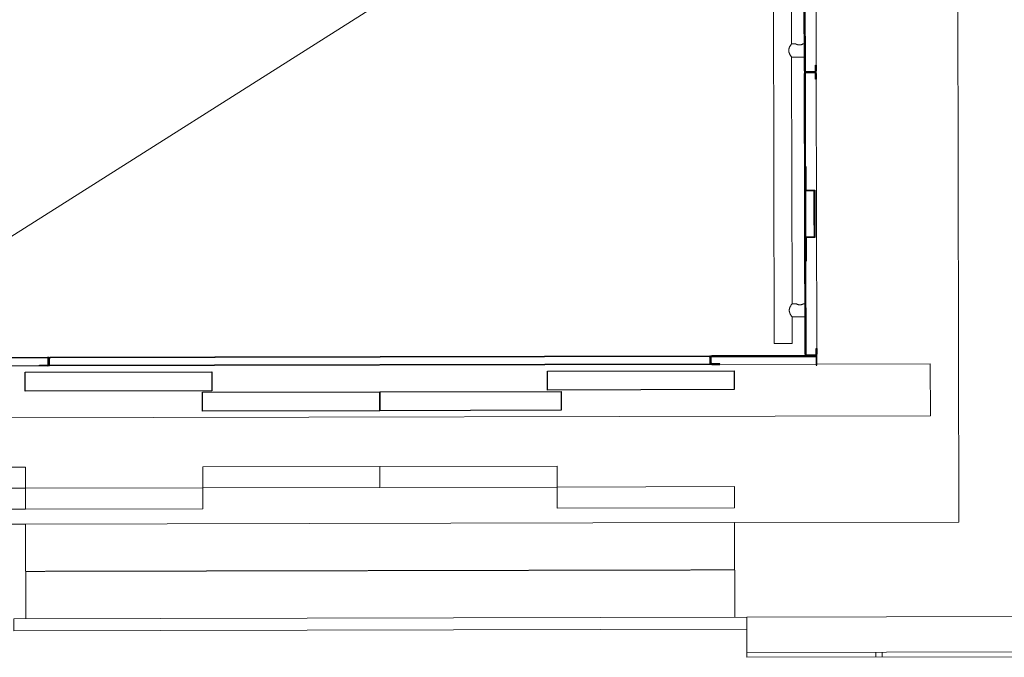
# Model space of a CAD drawing. Header units: millimetres. Extents: x 365044 to 878822, y -384447 to -241456.
# Tile 31 of 65: x 753635 to 755719, y -314515 to -313166. Entities that reach past the tile are written whole.
import ezdxf

# ---------------------------------------------------------------- set-up
doc = ezdxf.new("R2010")
doc.units = ezdxf.units.MM
doc.linetypes.add('Arrivals Level', pattern=[1.85, 1.25, -0.6])
for name, color, linetype, lineweight in [('0-1', 7, 'Continuous', 9), ('A-DETL-____-OTLN-1', 90, 'Arrivals Level', 9), ('A-WALL-____-MCUT', 95, 'Continuous', 18), ('A-WALL-____-OTLN', 113, 'Continuous', 9), ('A-WALL-____-PATT-1', 111, 'Continuous', 9), ('Q-CASE-____-MCUT', 31, 'Continuous', 25), ('Q-CASE-____-OTLN', 31, 'Continuous', 9), ('Q-SPCQ-____-OTLN', 91, 'Continuous', 9)]:
    doc.layers.add(name, color=color, linetype=linetype, lineweight=lineweight)

# ---------------------------------------------------------------- blocks, each defined once
blk = doc.blocks.new('Basic Wall _ Brick_Generic_Face - ___-1852325-Level 0 - ARRIVALS - T2 - ARRIVALS FORECOURT')
at = {"layer": 'A-WALL-____-PATT-1'}
h = blk.add_hatch(dxfattribs=at)
h.set_pattern_fill('FP_2', color=256, style=0, pattern_type=2)
h.set_pattern_definition([(0, (0, 0), (406.4, 101.6), [33.528, -271.272, 33.528, -271.272, -1625.6]), (0, (0, 0), (406.4, 101.6), [-609.6, 33.528, -576.072, 33.528, -271.272, -711.2]), (0, (0, 0), (406.4, 101.6), [-1524, 33.528, -169.672, 33.528, -474.472]), (120, (152.4, 50.8), (-291.18818, 301.152724), [33.528, -271.272, 33.528, -271.272, -1625.6]), (120, (152.4, 50.8), (-291.18818, 301.152724), [-609.6, 33.528, -576.072, 33.528, -271.272, -711.2]), (120, (152.4, 50.8), (-291.18818, 301.152724), [-1524, 33.528, -169.672, 33.528, -474.472]), (240, (203.2, 254), (-115.21182, -402.752724), [33.528, -271.272, 33.528, -271.272, -1625.6]), (240, (203.2, 254), (-115.21182, -402.752724), [-609.6, 33.528, -576.072, 33.528, -271.272, -711.2]), (240, (203.2, 254), (-115.21182, -402.752724), [-1524, 33.528, -169.672, 33.528, -474.472])])
h.paths.add_polyline_path([(138185, -49019.6), (138185, -47920.4), (138175, -47920.4), (138175, -49019.6)], flags=0)
h = blk.add_hatch(dxfattribs=at)
h.set_pattern_fill('FP_15', color=256, style=0, pattern_type=2)
h.set_pattern_definition([(0, (138100, -45200), (0, 500), []), (90, (138100, -45200), (-250, 2e-14), [])])
h.paths.add_polyline_path([(138185, -49019.6), (138185, -47920.4), (138175, -47920.4), (138175, -49019.6)], flags=0)
at = {"layer": 'A-WALL-____-OTLN'}
for q in [(138185, -47920.4), (138175, -49019.6)]:
    blk.add_line((138185, -49019.6), q, dxfattribs=at)
blk = doc.blocks.new('ELVR - Four Panel Center Opening-Rear - F-FC-015-07 _1800x4000_-4405685-Level 0 - ARRIVALS - T2 - ARRIVALS FORECOURT')
at = {"layer": 'Q-SPCQ-____-OTLN'}
for p, q in [((-750, 220.6), (-1125, 220.6)), ((-1125, 220.6), (-1125, 131.7)), ((-750, 131.7), (-750, 220.6)), ((0, 220.6), (-375, 220.6)), ((-375, 220.6), (-375, 176.2)), ((0, 176.2), (0, 220.6)), ((375, 220.6), (0, 220.6)), ((0, 220.6), (0, 176.2)), ((375, 176.2), (375, 220.6)), ((-750, 176.2), (-1125, 176.2)), ((-375, 176.2), (-750, 176.2)), ((-750, 176.2), (-750, 131.7)), ((-375, 176.2), (0, 176.2)), ((-375, 131.7), (-375, 176.2)), ((0, 176.2), (375, 176.2)), ((750, 176.2), (375, 176.2)), ((375, 176.2), (375, 131.7)), ((750, 131.7), (750, 176.2)), ((-1125, 131.7), (-750, 131.7)), ((-750, 131.7), (-375, 131.7)), ((375, 131.7), (750, 131.7)), ((-775.4, -100), (775.4, -100)), ((-775.4, -100), (-775.4, -125.4)), ((775.4, -125.4), (775.4, -100)), ((775.4, -125.4), (-775.4, -125.4))]:
    blk.add_line(p, q, dxfattribs=at)
blk = doc.blocks.new('LAE-017 _3000 KG FREIGHT TPYE 2_ - F-FC-015-07 _0-3_-9511186-Level 0 - ARRIVALS - T2 - ARRIVALS FORECOURT')
at = {"layer": 'Q-SPCQ-____-OTLN'}
for p, q in [((925, -985), (925, -515)), ((900, -1003), (900, -997)), ((925, -1003), (925, -997)), ((925, -1585), (925, -1015)), ((-703, -1600), (-700, -1600)), ((-700, -1600), (-700, -1603)), ((700, -1603), (700, -1600)), ((700, -1600), (703, -1600)), ((900, -1600), (900, -1597)), ((922, -1600), (925, -1600)), ((925, -1600), (925, -1597))]:
    blk.add_line(p, q, dxfattribs=at)
blk = doc.blocks.new('car Panel DS 3000 - 200-9636193-Level 0 - ARRIVALS - T2 - ARRIVALS FORECOURT')
at = {"layer": 'Q-CASE-____-MCUT'}
for p, q in [((-109.5, 0), (109.5, 0)), ((-112.5, -20), (-112.5, -3)), ((-111, -20), (-112.5, -20)), ((-111, -3), (-111, -20)), ((109.5, -1.5), (-109.5, -1.5)), ((92.5, -16.5), (109.5, -16.5)), ((92.5, -18), (92.5, -16.5)), ((109.5, -18), (92.5, -18)), ((111, -15), (111, -3))]:
    blk.add_line(p, q, dxfattribs=at)
for centre, radius, start, end in [((-109.5, -3), 3, 90, 180), ((109.5, -3), 3, 360, 90), ((109.5, -15), 1.5, 270, 360), ((109.5, -15), 3, 270, 360)]:
    blk.add_arc(centre, radius, start, end, dxfattribs=at)
for centre, major_axis, start_param, end_param in [((-109.5, -3), (1.33, 0.7), 1.084237, 2.655033), ((109.5, -3), (1.5, 0.07), 6.238159, 7.808956)]:
    blk.add_ellipse(centre, major_axis=major_axis, ratio=1, start_param=start_param, end_param=end_param, dxfattribs=at)
blk = doc.blocks.new('CAR PANEL SS 3000 KG - 500-V52-Level 0 - ARRIVALS - T2 - ARRIVALS FORECOURT')
at = {"layer": 'Q-CASE-____-MCUT'}
for p, q in [((-249, -3), (-250, -3)), ((-250, -3), (-249, -3)), ((-250, -22), (-250, -3)), ((-248.5, -3), (-248.5, -22)), ((-247, 0), (247, 0)), ((-0.6, -1), (-247, -1)), ((-247, -1), (-0.6, -1)), ((-100, -1.5), (-247, -1.5)), ((-0.6, -1.5), (-48.8, -1.5)), ((247, -1), (-0.6, -1)), ((-0.6, -1), (247, -1)), ((48.8, -1.5), (-0.6, -1.5)), ((247, -1.5), (100, -1.5)), ((248.5, -22), (248.5, -3)), ((250, -3), (249, -3)), ((249, -3), (250, -3)), ((250, -3), (250, -22)), ((-247, -23.5), (-235, -23.5)), ((-235, -25), (-247, -25)), ((-235, -23.5), (-235, -25)), ((235, -23.5), (247, -23.5)), ((235, -25), (235, -23.5)), ((247, -25), (235, -25))]:
    blk.add_line(p, q, dxfattribs=at)
for centre, radius, start, end in [((247, -3), 3, 0, 90), ((-247, -22), 1.5, 180, 270), ((247, -22), 3, 270, 0)]:
    blk.add_arc(centre, radius, start, end, dxfattribs=at)
for centre, major_axis, start_param, end_param in [((-247, -3), (2.72, 1.27), 1.134717, 2.705514), ((-247, -3), (1.8, 0.87), 1.120728, 2.691524), ((-247, -3), (1.8, 0.87), 1.120728, 2.691524), ((-247, -3), (1.47, 0.32), 1.354516, 2.925312), ((247, -3), (1.37, 1.45), 5.468653, 7.039449), ((247, -3), (1.37, 1.45), 5.468653, 7.039449), ((247, -3), (1.33, 0.7), 5.796413, 7.367209), ((-247, -22), (1.24, 2.73), 1.996121, 3.566918), ((247, -22), (1.24, 0.84), 4.116347, 5.687143)]:
    blk.add_ellipse(centre, major_axis=major_axis, ratio=1, start_param=start_param, end_param=end_param, dxfattribs=at)
blk = doc.blocks.new('CAR PANEL SS 3000 KG - 600-9636194-Level 0 - ARRIVALS - T2 - ARRIVALS FORECOURT')
at = {"layer": 'Q-CASE-____-MCUT'}
for p, q in [((-297, 0), (297, 0)), ((-299, -3), (-300, -3)), ((-300, -3), (-299, -3)), ((-300, -22), (-300, -3)), ((-298.5, -3), (-298.5, -22)), ((-0.6, -1), (-297, -1)), ((-297, -1), (-0.6, -1)), ((-100, -1.5), (-297, -1.5)), ((-0.6, -1.5), (-48.8, -1.5)), ((297, -1), (-0.6, -1)), ((-0.6, -1), (297, -1)), ((48.8, -1.5), (-0.6, -1.5)), ((297, -1.5), (100, -1.5)), ((298.5, -22), (298.5, -3)), ((300, -3), (299, -3)), ((299, -3), (300, -3)), ((300, -3), (300, -22)), ((-297, -23.5), (-285, -23.5)), ((-285, -25), (-297, -25)), ((-285, -23.5), (-285, -25)), ((285, -23.5), (297, -23.5)), ((285, -25), (285, -23.5)), ((297, -25), (285, -25))]:
    blk.add_line(p, q, dxfattribs=at)
for centre, radius, start, end in [((297, -3), 3, 360, 90), ((-297, -3), 3, 90, 180), ((-297, -3), 2, 90, 180), ((-297, -3), 2, 90, 180), ((-297, -3), 1.5, 90, 180), ((297, -3), 2, 360, 90), ((297, -3), 2, 360, 90), ((297, -22), 1.5, 270, 360), ((297, -22), 3, 270, 360)]:
    blk.add_arc(centre, radius, start, end, dxfattribs=at)
for centre, major_axis, start_param, end_param in [((297, -3), (1.24, 0.84), 5.687143, 7.25794), ((-297, -22), (-2.06, 2.18), 0.814516, 2.385313), ((-297, -22), (-1.18, 0.93), 0.667587, 2.238383)]:
    blk.add_ellipse(centre, major_axis=major_axis, ratio=1, start_param=start_param, end_param=end_param, dxfattribs=at)
blk = doc.blocks.new('4 PANEL DOOR 3000 - 4 PANEL DOOR 3000-9511398-Level 0 - ARRIVALS - T2 - ARRIVALS FORECOURT')
at = {"layer": 'Q-CASE-____-MCUT'}
for p, q in [((-384, 1.5), (-384, 41.5)), ((-384, 41.5), (0, 41.5)), ((0, 1.5), (0, 41.5)), ((0, 41.5), (375, 41.5)), ((0, 41.5), (0, 1.5)), ((375, 41.5), (375, 1.5)), ((0, 1.5), (-384, 1.5)), ((375, 1.5), (0, 1.5)), ((-750, -41.5), (-750, -1.5)), ((-750, -1.5), (-355, -1.5)), ((-355, -1.5), (-355, -41.5)), ((355, -41.5), (355, -1.5)), ((355, -1.5), (750, -1.5)), ((750, -1.5), (750, -41.5)), ((-355, -41.5), (-750, -41.5)), ((750, -41.5), (355, -41.5))]:
    blk.add_line(p, q, dxfattribs=at)
at = {"layer": 'Q-CASE-____-OTLN'}
for p, q in [((-1165, 55), (-1165, -55)), ((1165, 55), (-1165, 55)), ((1165, -55), (1165, 55)), ((-1165, -55), (-925, -55)), ((-923.7, -55), (-720, -55)), ((-703, -55), (-700, -55)), ((700, -55), (703, -55)), ((720, -55), (923.7, -55)), ((925, -55), (1165, -55))]:
    blk.add_line(p, q, dxfattribs=at)
blk = doc.blocks.new('car Panel DS 3000 - 200-9511044-Level 0 - ARRIVALS - T2 - ARRIVALS FORECOURT')
at = {"layer": 'Q-CASE-____-MCUT'}
for p, q in [((-111, 20), (-112.5, 20)), ((-112.5, 20), (-112.5, 3)), ((-111, 3), (-111, 20)), ((109.5, 1.5), (-109.5, 1.5)), ((-109.5, 0), (109.5, 0)), ((109.5, 18), (92.5, 18)), ((92.5, 18), (92.5, 16.5)), ((92.5, 16.5), (109.5, 16.5)), ((111, 15), (111, 3))]:
    blk.add_line(p, q, dxfattribs=at)
for centre, radius, start, end in [((-109.5, 3), 3, 180, 270), ((-109.5, 3), 1.5, 180, 270), ((109.5, 15), 3, 360, 90)]:
    blk.add_arc(centre, radius, start, end, dxfattribs=at)
for centre, major_axis, start_param, end_param in [((109.5, 15), (0.79, 1.27), 5.270489, 6.841286), ((109.5, 3), (-2.06, 2.18), 2.385309, 3.956105), ((109.5, 3), (1.5, 0.07), 4.668032, 6.238828)]:
    blk.add_ellipse(centre, major_axis=major_axis, ratio=1, start_param=start_param, end_param=end_param, dxfattribs=at)
blk = doc.blocks.new('DOOR TOP 3000 1400 - 1400-9511399-Level 0 - ARRIVALS - T2 - ARRIVALS FORECOURT')
at = {"layer": 'Q-CASE-____-OTLN'}
for p, q in [((-700, 18), (-700, 3)), ((-698.5, 18), (-700, 18)), ((-698.5, 3), (-698.5, 18)), ((-698.5, 18), (698.5, 18)), ((698.5, 16.5), (-698.5, 16.5)), ((-1, 1.5), (-697, 1.5)), ((697, 1.5), (-1, 1.5)), ((700, 18), (698.5, 18)), ((698.5, 18), (698.5, 3)), ((700, 3), (700, 18)), ((-697, 0), (697, 0))]:
    blk.add_line(p, q, dxfattribs=at)
for centre, start, end in [((-697, 3), 180, 270), ((-697, 3), 180, 270), ((697, 3), 270, 360), ((697, 3), 270, 360)]:
    blk.add_arc(centre, 3, start, end, dxfattribs=at)
for centre, major_axis, start_param, end_param in [((-697, 3), (1.33, 0.7), 2.654821, 4.225617), ((-697, 3), (1.33, 0.7), 2.654821, 4.225617), ((697, 3), (1.17, 0.94), 4.031061, 5.601857), ((697, 3), (1.17, 0.94), 4.031061, 5.601857)]:
    blk.add_ellipse(centre, major_axis=major_axis, ratio=1, start_param=start_param, end_param=end_param, dxfattribs=at)
blk = doc.blocks.new('HANDRIAL 3000 2069 - 2069-9511402-Level 0 - ARRIVALS - T2 - ARRIVALS FORECOURT')
at = {"layer": 'Q-CASE-____-OTLN'}
for p, q in [((1034.5, 19), (-1034.5, 19)), ((-1034.5, -19), (-1034.5, 19)), ((-1034.5, -19), (-978.5, -19)), ((-978.5, -19), (-978.5, -46)), ((-950.5, -19), (-428.5, -19)), ((-950.5, -27.4), (-950.5, -19)), ((-428.5, -19), (-428.5, -46)), ((-400.5, -19), (400.5, -19)), ((-400.5, -27.4), (-400.5, -19)), ((-950.5, -46), (-950.5, -43.4)), ((-400.5, -46), (-400.5, -43.4))]:
    blk.add_line(p, q, dxfattribs=at)
blk.add_ellipse((-1034.5, 0), major_axis=(0, 19), ratio=0.000001, start_param=2.185479, end_param=3.828816, dxfattribs=at)
for points, knots in [([(-978.5, -19), (-978.5, -19), (-978.3, -18.9), (-977.7, -18.4), (-976.6, -17.6), (-975.2, -16.7), (-973.8, -15.8), (-972.6, -15.1), (-971.7, -14.7), (-971.1, -14.4), (-970.3, -14.1), (-969.4, -13.7), (-968.2, -13.3), (-967.2, -13.1), (-966.4, -13), (-965.6, -12.9), (-964.5, -12.9), (-963.4, -12.9), (-962.6, -13), (-961.8, -13.1), (-960.8, -13.3), (-959.6, -13.7), (-958.7, -14.1), (-957.9, -14.4), (-957.3, -14.7), (-956.4, -15.1), (-955.2, -15.8), (-953.8, -16.7), (-952.4, -17.6), (-951.3, -18.4), (-950.7, -18.9), (-950.5, -19), (-950.5, -19)], [0, 0, 0, 0, 0.055556, 0.111111, 0.166667, 0.222222, 0.277778, 0.305556, 0.333333, 0.347222, 0.361111, 0.388889, 0.416667, 0.444444, 0.458333, 0.472222, 0.5, 0.527778, 0.541667, 0.555556, 0.583333, 0.611111, 0.638889, 0.652778, 0.666667, 0.694444, 0.722222, 0.777778, 0.833333, 0.888889, 0.944444, 1, 1, 1, 1]), ([(-428.5, -19), (-428.5, -19), (-428.3, -18.9), (-427.7, -18.4), (-426.6, -17.6), (-425.2, -16.7), (-423.8, -15.8), (-422.6, -15.1), (-421.7, -14.7), (-421.1, -14.4), (-420.3, -14.1), (-419.4, -13.7), (-418.2, -13.3), (-417.2, -13.1), (-416.4, -13), (-415.6, -12.9), (-414.5, -12.9), (-413.4, -12.9), (-412.6, -13), (-411.8, -13.1), (-410.8, -13.3), (-409.6, -13.7), (-408.7, -14.1), (-407.9, -14.4), (-407.3, -14.7), (-406.4, -15.1), (-405.2, -15.8), (-403.8, -16.7), (-402.4, -17.6), (-401.3, -18.4), (-400.7, -18.9), (-400.5, -19), (-400.5, -19)], [0, 0, 0, 0, 0.055556, 0.111111, 0.166667, 0.222222, 0.277778, 0.305556, 0.333333, 0.347222, 0.361111, 0.388889, 0.416667, 0.444444, 0.458333, 0.472222, 0.5, 0.527778, 0.541667, 0.555556, 0.583333, 0.611111, 0.638889, 0.652778, 0.666667, 0.694444, 0.722222, 0.777778, 0.833333, 0.888889, 0.944444, 1, 1, 1, 1]), ([(-950.5, -43.4), (-950.5, -43.4), (-950.7, -43.1), (-951.3, -41.9), (-951.9, -40.6), (-952.3, -39.7), (-952.5, -38.9), (-952.7, -38), (-952.9, -37), (-953, -36), (-953, -35.1), (-953, -34.2), (-952.8, -33.3), (-952.6, -32.5), (-952.4, -31.7), (-952.2, -31), (-951.8, -30), (-951.4, -29.1), (-950.7, -27.8), (-950.5, -27.5), (-950.5, -27.4)], [0, 0, 0, 0, 0.111111, 0.222222, 0.277778, 0.333333, 0.361111, 0.388889, 0.444444, 0.479167, 0.513889, 0.548611, 0.583333, 0.618056, 0.652778, 0.6875, 0.722222, 0.791667, 0.861111, 1, 1, 1, 1]), ([(-952.9, -34), (-953, -34.3), (-953, -34.9), (-953, -35.8), (-953, -36.7), (-952.8, -37.5), (-952.6, -38.4), (-952.4, -39.2), (-952.2, -39.9), (-951.8, -40.8), (-951.4, -41.8), (-950.7, -43), (-950.5, -43.4), (-950.5, -43.4)], [0.4444444, 0.4444444, 0.4444444, 0.4444444, 0.4791667, 0.5138889, 0.5486111, 0.5833333, 0.6180556, 0.6527778, 0.6875, 0.7222222, 0.7916667, 0.8611111, 1, 1, 1, 1]), ([(-400.5, -43.4), (-400.5, -43.4), (-400.7, -43.1), (-401.3, -41.9), (-401.9, -40.6), (-402.3, -39.7), (-402.5, -38.9), (-402.7, -38), (-402.9, -37), (-403, -36), (-403, -35.1), (-403, -34.2), (-402.8, -33.3), (-402.6, -32.5), (-402.4, -31.7), (-402.2, -31), (-401.8, -30), (-401.4, -29.1), (-400.7, -27.8), (-400.5, -27.5), (-400.5, -27.4)], [0, 0, 0, 0, 0.111111, 0.222222, 0.277778, 0.333333, 0.361111, 0.388889, 0.444444, 0.479167, 0.513889, 0.548611, 0.583333, 0.618056, 0.652778, 0.6875, 0.722222, 0.791667, 0.861111, 1, 1, 1, 1]), ([(-402.9, -34), (-403, -34.3), (-403, -34.9), (-403, -35.8), (-403, -36.7), (-402.8, -37.5), (-402.6, -38.4), (-402.4, -39.2), (-402.2, -39.9), (-401.8, -40.8), (-401.4, -41.8), (-400.7, -43), (-400.5, -43.4), (-400.5, -43.4)], [0.4444444, 0.4444444, 0.4444444, 0.4444444, 0.4791667, 0.5138889, 0.5486111, 0.5833333, 0.6180556, 0.6527778, 0.6875, 0.7222222, 0.7916667, 0.8611111, 1, 1, 1, 1])]:
    blk.add_open_spline(points, degree=3, knots=knots, dxfattribs=at)
for points in [[(-950.5, -27.4), (-950.5, -27.4), (-950.6, -27.5), (-950.7, -27.8), (-950.8, -27.9)], [(-400.5, -27.4), (-400.5, -27.4), (-400.6, -27.5), (-400.7, -27.8), (-400.8, -27.9)]]:
    blk.add_open_spline(points, degree=3, dxfattribs=at)
blk = doc.blocks.new('STIFNER - STIFNER-9668498-Level 0 - ARRIVALS - T2 - ARRIVALS FORECOURT')
at = {"layer": 'Q-CASE-____-MCUT'}
for p, q in [((-100, 0), (-48.8, 0)), ((-100, -1.2), (-100, 0)), ((-50, -1.2), (-100, -1.2)), ((-50, -20), (-50, -1.2)), ((0, -20), (-50, -20)), ((-48.8, 0), (-48.8, -18.8)), ((-48.8, -18.8), (0, -18.8)), ((0, -18.8), (48.8, -18.8)), ((50, -20), (0, -20)), ((48.8, 0), (100, 0)), ((48.8, -18.8), (48.8, 0)), ((50, -1.2), (50, -20)), ((100, -1.2), (50, -1.2)), ((100, 0), (100, -1.2))]:
    blk.add_line(p, q, dxfattribs=at)

msp = doc.modelspace()

# ---------------------------------------------------------------- linework, layer by layer
at = {"layer": '0-1'}
msp.add_line((755229.4, -312603.9), (753561.4, -313660.1), dxfattribs=at)
at = {"layer": 'A-DETL-____-OTLN-1'}
msp.add_line((753648.1, -314333.3), (755148.1, -314330.2), dxfattribs=at)
at = {"layer": 'A-WALL-____-MCUT'}
for p, q in [((755614.7, -310359.2), (755622.9, -314229.2)), ((755622.9, -314229.2), (755147.9, -314230.2)), ((755147.9, -314230.2), (755148.3, -314430.2)), ((753647.9, -314233.3), (752652.9, -314235.4)), ((753648.3, -314433.3), (753647.9, -314233.3)), ((755173.7, -314430.1), (756272.9, -314427.8)), ((755173.7, -314455.5), (755173.8, -314505.1)), ((755173.8, -314505.1), (756273, -314502.8))]:
    msp.add_line(p, q, dxfattribs=at)
at = {"layer": 'A-WALL-____-OTLN'}
msp.add_line((753647.9, -314233.3), (755147.9, -314230.2), dxfattribs=at)

# ---------------------------------------------------------------- block references
at = {"layer": 'A-WALL-____-OTLN', "rotation": 270.1199999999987}
msp.add_blockref('Basic Wall _ Brick_Generic_Face - ___-1852325-Level 0 - ARRIVALS - T2 - ARRIVALS FORECOURT', (803903.9, -176227.8), dxfattribs=at)
at = {"layer": 'Q-CASE-____-OTLN'}
for name, p, rotation in [('HANDRIAL 3000 2069 - 2069-9511402-Level 0 - ARRIVALS - T2 - ARRIVALS FORECOURT', (755248.9, -312816.5), 90.11999999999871), ('CAR PANEL SS 3000 KG - 500-V52-Level 0 - ARRIVALS - T2 - ARRIVALS FORECOURT', (755295.3, -313026.9), 90.11999999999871), ('CAR PANEL SS 3000 KG - 600-9636194-Level 0 - ARRIVALS - T2 - ARRIVALS FORECOURT', (755296.5, -313576.9), 90.11999999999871), ('STIFNER - STIFNER-9668498-Level 0 - ARRIVALS - T2 - ARRIVALS FORECOURT', (755298, -313576.9), 90.11999999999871), ('4 PANEL DOOR 3000 - 4 PANEL DOOR 3000-9511398-Level 0 - ARRIVALS - T2 - ARRIVALS FORECOURT', (754397.3, -313951.8), 180.1200000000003), ('car Panel DS 3000 - 200-9636193-Level 0 - ARRIVALS - T2 - ARRIVALS FORECOURT', (753584.6, -313880.5), 0.1200000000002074), ('DOOR TOP 3000 1400 - 1400-9511399-Level 0 - ARRIVALS - T2 - ARRIVALS FORECOURT', (754397.1, -313878.8), 180.1200000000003), ('car Panel DS 3000 - 200-9511044-Level 0 - ARRIVALS - T2 - ARRIVALS FORECOURT', (755209.6, -313877.1), 180.1200000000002)]:
    msp.add_blockref(name, p, dxfattribs=dict(at, rotation=rotation))
at = {"layer": 'Q-SPCQ-____-OTLN'}
for name, p, rotation in [('LAE-017 _3000 KG FREIGHT TPYE 2_ - F-FC-015-07 _0-3_-9511186-Level 0 - ARRIVALS - T2 - ARRIVALS FORECOURT', (754393.8, -312278.8), 0.1200000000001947), ('ELVR - Four Panel Center Opening-Rear - F-FC-015-07 _1800x4000_-4405685-Level 0 - ARRIVALS - T2 - ARRIVALS FORECOURT', (754398.1, -314331.8), 0.1200000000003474)]:
    msp.add_blockref(name, p, dxfattribs=dict(at, rotation=rotation))

doc.saveas('drawing.dxf')
